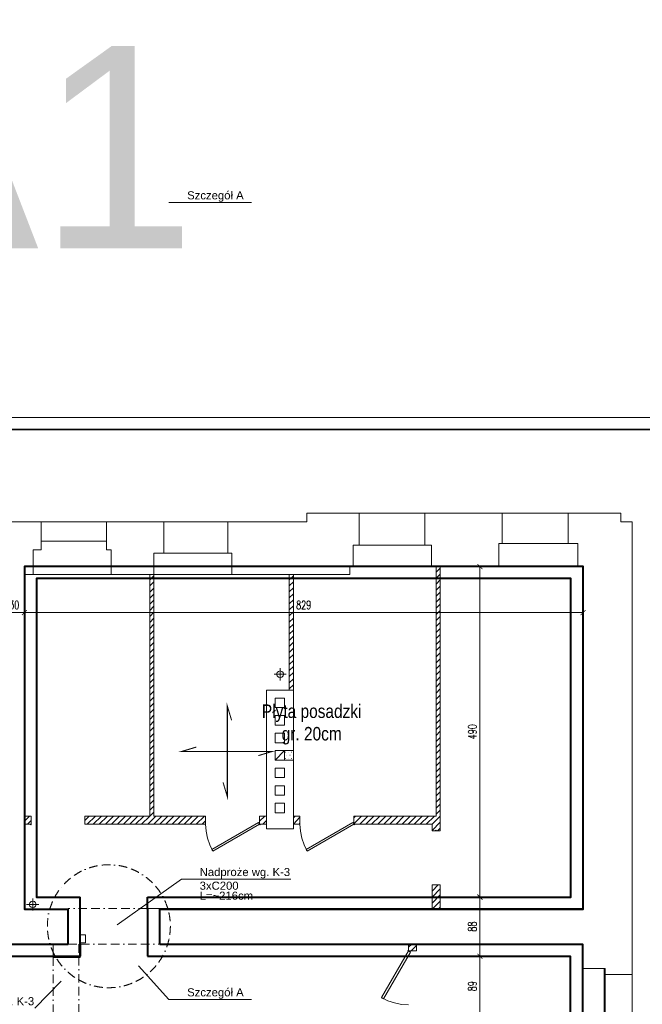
# Model space of a CAD drawing. Header units: millimetres. Extents: x -35363 to 17197, y 5744 to 29461.
# Tile 8 of 29: x -24791 to -15555, y 14862 to 29461. Entities that reach past the tile are written whole.
import ezdxf

# ---------------------------------------------------------------- set-up
doc = ezdxf.new("R2010")
doc.units = ezdxf.units.MM
doc.linetypes.add('BORDERX2', pattern=[88.9, 25.4, -12.7, 25.4, -12.7, 0, -12.7])
doc.linetypes.add('CONTINOUS', pattern=[0])
for name, color, linetype, lineweight in [('OPISY', 11, 'Continuous', 13), ('WB-OPISY', 11, 'Continuous', 13), ('WB-RAMKA_TABELKA', 33, 'Continuous', 35), ('WB_WYMIARY', 7, 'Continuous', 5), ('WB_ŻELBET', 4, 'Continuous', 40)]:
    doc.layers.add(name, color=color, linetype=linetype, lineweight=lineweight)
doc.layers.add('WB-KARTKA', color=251, linetype='Continuous', lineweight=13, plot=False)
doc.styles.add('Arial', font='txt')
doc.styles.add('Arial1', font='txt')
doc.styles.add('Romans-wymiar', font='romans.shx', dxfattribs={"width": 0.7})
doc.dimstyles.new('1-  50', dxfattribs={"dimtxt": 125, "dimasz": 75, "dimexe": 50, "dimexo": 10, "dimgap": 50, "dimtad": 1, "dimdec": 0, "dimlfac": 0.1, "dimzin": 9, "dimtxsty": 'Romans-wymiar', "dimblk": 'ARCHTICK', "dimcen": -100, "dimclrd": 256, "dimclre": 256, "dimclrt": 256, "dimazin": 2, "dimtfac": 1, "dimtdec": 0, "dimtmove": 2, "dimatfit": 3, "dimfxl": 0, "dimlwd": -1, "dimlwe": -1, "dimarcsym": 0})

# ---------------------------------------------------------------- blocks, each defined once
blk = doc.blocks.new('Format A1 - wpiecie poziome')
at = {"layer": 'WB-KARTKA', "linetype": 'Continuous'}
blk.add_lwpolyline([(-841, 0), (-841, 594), (0, 594), (0, 0)], close=True, dxfattribs=at)
at = {"layer": 'WB-RAMKA_TABELKA', "linetype": 'Continuous'}
blk.add_lwpolyline([(-816, 6), (-816, 297), (-835, 297), (-835, 588), (-6, 588), (-6, 6), (-816, 6)], dxfattribs=at)
blk = doc.blocks.new('_ArchTick')
at = {"color": 0, "linetype": 'ByBlock', "const_width": 0.15}
blk.add_lwpolyline([(-0.5, -0.5), (0.5, 0.5)], dxfattribs=at)
blk = doc.blocks.new('*D195')
at = {"layer": 'Defpoints', "color": 0}
for p in [(-24721, 21353), (-25022, 21261), (-24721, 20670)]:
    blk.add_point(p, dxfattribs=at)
at = {"layer": 'WB_WYMIARY', "linetype": 'Continuous'}
for p, q in [((-25022, 20870), (-25022, 20620)), ((-24721, 20870), (-24721, 20620)), ((-25022, 20670), (-24721, 20670))]:
    blk.add_line(p, q, dxfattribs=at)
at = {"layer": 'WB_WYMIARY', "linetype": 'ByBlock', "xscale": 75, "yscale": 75, "zscale": 75, "rotation": 180}
blk.add_blockref('_ArchTick', (-25022, 20670), dxfattribs=at)
at = {"layer": 'WB_WYMIARY', "linetype": 'ByBlock', "xscale": 75, "yscale": 75, "zscale": 75}
blk.add_blockref('_ArchTick', (-24721, 20670), dxfattribs=at)
at = {"layer": 'WB_WYMIARY', "insert": (-24871, 20783), "char_height": 125, "attachment_point": 5, "style": 'Romans-wymiar'}
blk.add_mtext('30', dxfattribs=at)
blk = doc.blocks.new('*D196')
at = {"layer": 'Defpoints', "color": 0}
for p in [(-24721, 21353), (-16434, 21353), (-16434, 20670)]:
    blk.add_point(p, dxfattribs=at)
at = {"layer": 'WB_WYMIARY', "linetype": 'Continuous'}
for p, q in [((-24721, 20870), (-24721, 20620)), ((-16434, 20870), (-16434, 20620)), ((-24721, 20670), (-16434, 20670))]:
    blk.add_line(p, q, dxfattribs=at)
at = {"layer": 'WB_WYMIARY', "linetype": 'ByBlock', "xscale": 75, "yscale": 75, "zscale": 75, "rotation": 180}
blk.add_blockref('_ArchTick', (-24721, 20670), dxfattribs=at)
at = {"layer": 'WB_WYMIARY', "linetype": 'ByBlock', "xscale": 75, "yscale": 75, "zscale": 75}
blk.add_blockref('_ArchTick', (-16434, 20670), dxfattribs=at)
at = {"layer": 'WB_WYMIARY', "insert": (-20578, 20783), "char_height": 125, "attachment_point": 5, "style": 'Romans-wymiar'}
blk.add_mtext('829', dxfattribs=at)
blk = doc.blocks.new('*D203')
at = {"layer": 'Defpoints', "color": 0}
for p in [(-16444, 15755), (-23731, 14685), (-16444, 13722)]:
    blk.add_point(p, dxfattribs=at)
at = {"layer": 'WB_WYMIARY', "linetype": 'Continuous'}
for p, q in [((-23731, 13922), (-23731, 13672)), ((-16444, 13922), (-16444, 13672)), ((-23731, 13722), (-16444, 13722))]:
    blk.add_line(p, q, dxfattribs=at)
at = {"layer": 'WB_WYMIARY', "linetype": 'ByBlock', "xscale": 75, "yscale": 75, "zscale": 75, "rotation": 180}
blk.add_blockref('_ArchTick', (-23731, 13722), dxfattribs=at)
at = {"layer": 'WB_WYMIARY', "linetype": 'ByBlock', "xscale": 75, "yscale": 75, "zscale": 75}
blk.add_blockref('_ArchTick', (-16444, 13722), dxfattribs=at)
at = {"layer": 'WB_WYMIARY', "insert": (-20088, 13834), "char_height": 125, "attachment_point": 5, "style": 'Romans-wymiar'}
blk.add_mtext('729', dxfattribs=at)
blk = doc.blocks.new('*D206')
at = {"layer": 'Defpoints', "color": 0}
for p in [(-22893, 15575), (-17964, 15575), (-23731, 14685)]:
    blk.add_point(p, dxfattribs=at)
at = {"layer": 'WB_WYMIARY', "linetype": 'Continuous'}
for p, q in [((-18164, 15575), (-17914, 15575)), ((-17964, 14685), (-17964, 15575)), ((-18164, 14685), (-17914, 14685))]:
    blk.add_line(p, q, dxfattribs=at)
at = {"layer": 'WB_WYMIARY', "linetype": 'ByBlock', "xscale": 75, "yscale": 75, "zscale": 75}
for p, rotation in [((-17964, 15575), 90), ((-17964, 14685), 270)]:
    blk.add_blockref('_ArchTick', p, dxfattribs=dict(at, rotation=rotation))
at = {"layer": 'WB_WYMIARY', "insert": (-18076, 15130), "char_height": 125, "attachment_point": 5, "rotation": 90, "style": 'Romans-wymiar'}
blk.add_mtext('89', dxfattribs=at)
blk = doc.blocks.new('*D207')
at = {"layer": 'Defpoints', "color": 0}
for p in [(-22893, 16452), (-17964, 16452), (-22893, 15575)]:
    blk.add_point(p, dxfattribs=at)
at = {"layer": 'WB_WYMIARY', "linetype": 'Continuous'}
for p, q in [((-18164, 16452), (-17914, 16452)), ((-17964, 15575), (-17964, 16452)), ((-18164, 15575), (-17914, 15575))]:
    blk.add_line(p, q, dxfattribs=at)
at = {"layer": 'WB_WYMIARY', "linetype": 'ByBlock', "xscale": 75, "yscale": 75, "zscale": 75}
for p, rotation in [((-17964, 16452), 90), ((-17964, 15575), 270)]:
    blk.add_blockref('_ArchTick', p, dxfattribs=dict(at, rotation=rotation))
at = {"layer": 'WB_WYMIARY', "insert": (-18076, 16014), "char_height": 125, "attachment_point": 5, "rotation": 90, "style": 'Romans-wymiar'}
blk.add_mtext('88', dxfattribs=at)
blk = doc.blocks.new('*D208')
at = {"layer": 'Defpoints', "color": 0}
for p in [(-17964, 21353), (-16434, 21353), (-22893, 16452)]:
    blk.add_point(p, dxfattribs=at)
at = {"layer": 'WB_WYMIARY', "linetype": 'Continuous'}
for p, q in [((-17764, 21353), (-18014, 21353)), ((-17964, 16452), (-17964, 21353)), ((-18164, 16452), (-17914, 16452))]:
    blk.add_line(p, q, dxfattribs=at)
at = {"layer": 'WB_WYMIARY', "linetype": 'ByBlock', "xscale": 75, "yscale": 75, "zscale": 75}
for p, rotation in [((-17964, 21353), 90), ((-17964, 16452), 270)]:
    blk.add_blockref('_ArchTick', p, dxfattribs=dict(at, rotation=rotation))
at = {"layer": 'WB_WYMIARY', "insert": (-18076, 18903), "char_height": 125, "attachment_point": 5, "rotation": 90, "style": 'Romans-wymiar'}
blk.add_mtext('490', dxfattribs=at)

msp = doc.modelspace()

# ---------------------------------------------------------------- linework, layer by layer
at = {"color": 7, "linetype": 'Continuous', "lineweight": 9}
for p, q in [((-18782.81, 22143.52), (-19753.95, 22143.52)), ((-19753.95, 22143.52), (-19753.95, 21692.86)), ((-17633.95, 22143.52), (-18782.81, 22143.52)), ((-18782.81, 22143.52), (-18782.81, 21692.86)), ((-16653.29, 22143.52), (-17633.95, 22143.52)), ((-17633.95, 22143.52), (-17633.95, 21692.86)), ((-16653.29, 22143.52), (-16653.29, 21692.86)), ((-24473.17, 22013.4), (-26989.88, 22013.4)), ((-23502.03, 22013.4), (-24473.17, 22013.4)), ((-24473.17, 22013.4), (-24473.17, 21753.16)), ((-22651.5, 22013.4), (-23502.03, 22013.4)), ((-23502.03, 22013.4), (-23502.03, 21753.16)), ((-21702.57, 22013.4), (-22651.5, 22013.4)), ((-22651.5, 22013.4), (-22651.5, 21572.27)), ((-21702.57, 22013.4), (-21702.57, 21572.27)), ((-24473.17, 21730.95), (-24473.17, 21753.16)), ((-23502.03, 21730.95), (-23502.03, 21753.16)), ((-24473.17, 21730.95), (-23502.03, 21730.95)), ((-19842.81, 21353.27), (-19842.81, 21670.65)), ((-19753.95, 21670.65), (-19842.81, 21670.65)), ((-19753.95, 21670.65), (-19753.95, 21692.86)), ((-19753.95, 21670.65), (-18782.81, 21670.65)), ((-18782.81, 21670.65), (-18782.81, 21692.86)), ((-18782.81, 21670.65), (-18681.26, 21670.65)), ((-18681.26, 21670.65), (-18681.26, 21353.27)), ((-16653.29, 21692.86), (-17633.95, 21692.86)), ((-16513.65, 21692.86), (-16653.29, 21692.86)), ((-22651.5, 21553.22), (-22800.66, 21553.22)), ((-22800.66, 21553.22), (-22800.66, 21232.67)), ((-22651.5, 21572.27), (-22651.5, 21553.22)), ((-22651.5, 21553.22), (-21702.57, 21553.22)), ((-21702.57, 21572.27), (-21702.57, 21553.22)), ((-19893.59, 21232.67), (-19893.59, 21353.27)), ((-19893.59, 21353.27), (-19842.81, 21353.27)), ((-19842.81, 21353.27), (-18681.26, 21353.27)), ((-18681.26, 21353.27), (-17681.56, 21353.27)), ((-18611.44, 21353.27), (-18611.44, 17652.79)), ((-18554.31, 21331.05), (-18611.44, 21270.76)), ((-18554.31, 21353.27), (-18554.31, 17433.81)), ((-16513.65, 21353.27), (-17681.56, 21353.27)), ((-16434.31, 21353.27), (-16434.31, 16284.95)), ((-24720.72, 21232.67), (-24720.72, 16272.25)), ((-23432.21, 21232.67), (-24590.6, 21232.67)), ((-23432.21, 21232.67), (-22800.66, 21232.67)), ((-22860.96, 21232.67), (-22860.96, 17652.79)), ((-22800.66, 21213.63), (-22860.96, 21153.33)), ((-21642.27, 21232.67), (-22800.66, 21232.67)), ((-22800.66, 21232.67), (-22800.66, 17652.79)), ((-21642.27, 21232.67), (-19893.59, 21232.67)), ((-20791.73, 21232.67), (-20791.73, 19522.07)), ((-20731.44, 21216.8), (-20791.73, 21156.5)), ((-20731.44, 21232.67), (-20731.44, 19522.07)), ((-18554.31, 21242.19), (-18611.44, 21181.89)), ((-22800.66, 21124.77), (-22860.96, 21064.47)), ((-22800.66, 21032.73), (-22860.96, 20972.43)), ((-20731.44, 21127.94), (-20791.73, 21067.64)), ((-20731.44, 21039.08), (-20791.73, 20978.78)), ((-18554.31, 21153.33), (-18611.44, 21093.03)), ((-18554.31, 21061.29), (-18611.44, 21004.17)), ((-22800.66, 20943.87), (-22860.96, 20883.57)), ((-20731.44, 20947.04), (-20791.73, 20886.74)), ((-18554.31, 20972.43), (-18611.44, 20912.13)), ((-18554.31, 20883.57), (-18611.44, 20823.27)), ((-22860.96, 20867.7), (-22860.96, 20766.14)), ((-22860.96, 20867.7), (-22860.96, 20766.14)), ((-22800.66, 20855.01), (-22860.96, 20794.71)), ((-22800.66, 20762.97), (-22860.96, 20702.67)), ((-22800.66, 20816.92), (-22800.66, 20867.7)), ((-22800.66, 20816.92), (-22800.66, 20867.7)), ((-20791.73, 20816.92), (-20791.73, 20867.7)), ((-20791.73, 20816.92), (-20791.73, 20867.7)), ((-20731.44, 20858.18), (-20791.73, 20797.88)), ((-20731.44, 20769.32), (-20791.73, 20709.02)), ((-20731.44, 20816.92), (-20731.44, 20867.7)), ((-20731.44, 20816.92), (-20731.44, 20867.7)), ((-18611.44, 20816.92), (-18611.44, 20766.14)), ((-18611.44, 20816.92), (-18611.44, 20766.14)), ((-18554.31, 20794.71), (-18611.44, 20734.41)), ((-18554.31, 20816.92), (-18554.31, 20766.14)), ((-18554.31, 20816.92), (-18554.31, 20766.14)), ((-16434.31, 20816.92), (-16434.31, 20867.7)), ((-22800.66, 20674.11), (-22860.96, 20613.81)), ((-22800.66, 20585.25), (-22860.96, 20524.95)), ((-20731.44, 20680.46), (-20791.73, 20620.16)), ((-20731.44, 20588.42), (-20791.73, 20528.12)), ((-18554.31, 20702.67), (-18611.44, 20642.37)), ((-18554.31, 20613.81), (-18611.44, 20553.51)), ((-22800.66, 20496.38), (-22860.96, 20436.08)), ((-20731.44, 20499.56), (-20791.73, 20439.26)), ((-18554.31, 20524.95), (-18611.44, 20464.65)), ((-22800.66, 20404.35), (-22860.96, 20344.05)), ((-22800.66, 20315.49), (-22860.96, 20255.19)), ((-20731.44, 20410.7), (-20791.73, 20350.4)), ((-20731.44, 20318.66), (-20791.73, 20258.36)), ((-18554.31, 20432.91), (-18611.44, 20375.79)), ((-18554.31, 20344.05), (-18611.44, 20283.75)), ((-22800.66, 20226.62), (-22860.96, 20166.32)), ((-20731.44, 20229.8), (-20791.73, 20169.5)), ((-18554.31, 20255.19), (-18611.44, 20194.89)), ((-18554.31, 20166.32), (-18611.44, 20106.02)), ((-22800.66, 20134.59), (-22860.96, 20074.29)), ((-22800.66, 20045.73), (-22860.96, 19985.43)), ((-20731.44, 20140.94), (-20791.73, 20080.64)), ((-20731.44, 20048.9), (-20791.73, 19991.77)), ((-18554.31, 20074.29), (-18611.44, 20013.99)), ((-22800.66, 19956.86), (-22860.96, 19896.56)), ((-22800.66, 19864.83), (-22860.96, 19807.7)), ((-20731.44, 19960.04), (-20791.73, 19899.74)), ((-20731.44, 19871.17), (-20791.73, 19810.88)), ((-18554.31, 19985.43), (-18611.44, 19925.13)), ((-18554.31, 19896.56), (-18611.44, 19836.26)), ((-15704.37, 18922.25), (-15704.37, 19902.91)), ((-22800.66, 19775.97), (-22860.96, 19715.67)), ((-20731.44, 19782.31), (-20791.73, 19722.01)), ((-18554.31, 19804.53), (-18611.44, 19747.4)), ((-18554.31, 19715.67), (-18611.44, 19655.37)), ((-22800.66, 19687.1), (-22860.96, 19626.8)), ((-22800.66, 19598.24), (-22860.96, 19537.94)), ((-20731.44, 19690.28), (-20791.73, 19629.98)), ((-20731.44, 19601.41), (-20791.73, 19541.11)), ((-18554.31, 19626.8), (-18611.44, 19566.5)), ((-22800.66, 19506.2), (-22860.96, 19445.91)), ((-22800.66, 19417.34), (-22860.96, 19357.04)), ((-18554.31, 19537.94), (-18611.44, 19477.64)), ((-18554.31, 19445.91), (-18611.44, 19385.61)), ((-22800.66, 19328.48), (-22860.96, 19268.18)), ((-21001.2, 19401.47), (-20861.56, 19401.47)), ((-21001.2, 19401.47), (-21001.2, 19261.83)), ((-20861.56, 19261.83), (-20861.56, 19401.47)), ((-18554.31, 19357.04), (-18611.44, 19296.74)), ((-22800.66, 19236.44), (-22860.96, 19179.32)), ((-22800.66, 19147.58), (-22860.96, 19087.28)), ((-21001.2, 19261.83), (-20861.56, 19261.83)), ((-21001.2, 19144.41), (-20861.56, 19144.41)), ((-21001.2, 19001.59), (-21001.2, 19144.41)), ((-20861.56, 19144.41), (-20861.56, 19001.59)), ((-18554.31, 19268.18), (-18611.44, 19207.88)), ((-18554.31, 19176.14), (-18611.44, 19115.85)), ((-22800.66, 19058.72), (-22860.96, 18998.42)), ((-21001.2, 19001.59), (-20861.56, 19001.59)), ((-18554.31, 19087.28), (-18611.44, 19026.98)), ((-18554.31, 18998.42), (-18611.44, 18938.12)), ((-22800.66, 18969.86), (-22860.96, 18909.56)), ((-22800.66, 18877.82), (-22860.96, 18817.52)), ((-21001.2, 18884.17), (-20861.56, 18884.17)), ((-21001.2, 18884.17), (-21001.2, 18741.35)), ((-20861.56, 18741.35), (-20861.56, 18884.17)), ((-18554.31, 18909.56), (-18611.44, 18849.26)), ((-15704.37, 17322.73), (-15704.37, 18922.25)), ((-22800.66, 18788.96), (-22860.96, 18728.66)), ((-22800.66, 18700.1), (-22860.96, 18639.8)), ((-21001.2, 18741.35), (-20861.56, 18741.35)), ((-18554.31, 18817.52), (-18611.44, 18757.22)), ((-18554.31, 18728.66), (-18611.44, 18668.36)), ((-22800.66, 18608.06), (-22860.96, 18550.94)), ((-21001.2, 18623.93), (-20861.56, 18623.93)), ((-21001.2, 18484.29), (-21001.2, 18623.93)), ((-20861.56, 18623.93), (-20861.56, 18484.29)), ((-20852.03, 18601.71), (-20848.86, 18601.71)), ((-20829.82, 18554.11), (-20826.64, 18554.11)), ((-20804.43, 18601.71), (-20801.26, 18601.71)), ((-20782.21, 18554.11), (-20779.04, 18554.11)), ((-20756.82, 18601.71), (-20753.65, 18601.71)), ((-20734.61, 18554.11), (-20731.44, 18554.11)), ((-18554.31, 18639.8), (-18611.44, 18579.5)), ((-18554.31, 18547.76), (-18611.44, 18487.46)), ((-22800.66, 18519.2), (-22860.96, 18458.9)), ((-22800.66, 18430.34), (-22860.96, 18370.04)), ((-21001.2, 18484.29), (-20861.56, 18484.29)), ((-20861.56, 18484.29), (-20731.44, 18484.29)), ((-20852.03, 18506.5), (-20848.86, 18506.5)), ((-20804.43, 18506.5), (-20801.26, 18506.5)), ((-20756.82, 18506.5), (-20753.65, 18506.5)), ((-18554.31, 18458.9), (-18611.44, 18398.6)), ((-22800.66, 18341.47), (-22860.96, 18281.17)), ((-22800.66, 18249.44), (-22860.96, 18189.14)), ((-21001.2, 18363.69), (-20861.56, 18363.69)), ((-21001.2, 18363.69), (-21001.2, 18224.05)), ((-20861.56, 18224.05), (-20861.56, 18363.69)), ((-18554.31, 18370.04), (-18611.44, 18309.74)), ((-18554.31, 18278), (-18611.44, 18220.88)), ((-22800.66, 18160.58), (-22860.96, 18100.28)), ((-21001.2, 18224.05), (-20861.56, 18224.05)), ((-21001.2, 18103.45), (-20861.56, 18103.45)), ((-21001.2, 17963.81), (-21001.2, 18103.45)), ((-20861.56, 18103.45), (-20861.56, 17963.81)), ((-18554.31, 18189.14), (-18611.44, 18128.84)), ((-22800.66, 18071.71), (-22860.96, 18011.41)), ((-22800.66, 17979.68), (-22860.96, 17922.55)), ((-22800.66, 17859.08), (-22800.66, 17957.46)), ((-21001.2, 17963.81), (-20861.56, 17963.81)), ((-18554.31, 18100.28), (-18611.44, 18039.98)), ((-18554.31, 18011.41), (-18611.44, 17951.11)), ((-22800.66, 17890.82), (-22860.96, 17830.52)), ((-20861.56, 17843.21), (-20861.56, 17703.57)), ((-18554.31, 17919.38), (-18611.44, 17859.08)), ((-18554.31, 17830.52), (-18611.44, 17770.22)), ((-22800.66, 17801.95), (-22860.96, 17741.65)), ((-22800.66, 17713.09), (-22860.96, 17652.79)), ((-18554.31, 17741.65), (-18611.44, 17681.35)), ((-24622.33, 17652.79), (-24720.72, 17652.79)), ((-24644.55, 17652.79), (-24720.72, 17576.62)), ((-24622.33, 17532.19), (-24720.72, 17532.19)), ((-24622.33, 17586.14), (-24673.11, 17532.19)), ((-24622.33, 17652.79), (-24622.33, 17532.19)), ((-22860.96, 17652.79), (-23822.57, 17652.79)), ((-23759.1, 17652.79), (-23822.57, 17589.32)), ((-23822.57, 17652.79), (-23822.57, 17532.19)), ((-22032.63, 17532.19), (-23822.57, 17532.19)), ((-23667.06, 17652.79), (-23787.66, 17532.19)), ((-23578.2, 17652.79), (-23698.8, 17532.19)), ((-23489.34, 17652.79), (-23609.94, 17532.19)), ((-23400.48, 17652.79), (-23517.9, 17532.19)), ((-23308.44, 17652.79), (-23429.04, 17532.19)), ((-23219.58, 17652.79), (-23340.18, 17532.19)), ((-23130.72, 17652.79), (-23251.32, 17532.19)), ((-23038.68, 17652.79), (-23159.28, 17532.19)), ((-22949.82, 17652.79), (-23070.42, 17532.19)), ((-23060.9, 17652.79), (-22959.34, 17652.79)), ((-23060.9, 17652.79), (-22959.34, 17652.79)), ((-23010.12, 17532.19), (-23060.9, 17532.19)), ((-23010.12, 17532.19), (-23060.9, 17532.19)), ((-22860.96, 17652.79), (-22981.56, 17532.19)), ((-22772.09, 17652.79), (-22889.52, 17532.19)), ((-22800.66, 17621.05), (-22829.22, 17592.49)), ((-22032.63, 17652.79), (-22800.66, 17652.79)), ((-22680.06, 17652.79), (-22800.66, 17532.19)), ((-22591.2, 17652.79), (-22711.79, 17532.19)), ((-22502.33, 17652.79), (-22622.93, 17532.19)), ((-22410.3, 17652.79), (-22530.9, 17532.19)), ((-22321.44, 17652.79), (-22442.03, 17532.19)), ((-22232.57, 17652.79), (-22353.17, 17532.19)), ((-22143.71, 17652.79), (-22261.14, 17532.19)), ((-22051.67, 17652.79), (-22172.27, 17532.19)), ((-22032.63, 17582.97), (-22083.41, 17532.19)), ((-22032.63, 17532.19), (-22032.63, 17652.79)), ((-21131.32, 17652.79), (-21232.87, 17652.79)), ((-21232.87, 17532.19), (-21232.87, 17652.79)), ((-21153.53, 17652.79), (-21232.87, 17576.62)), ((-21131.32, 17532.19), (-21232.87, 17532.19)), ((-21131.32, 17586.14), (-21185.27, 17532.19)), ((-20706.05, 17652.79), (-20731.44, 17627.4)), ((-20633.05, 17652.79), (-20731.44, 17652.79)), ((-20633.05, 17636.92), (-20731.44, 17535.37)), ((-20633.05, 17532.19), (-20731.44, 17532.19)), ((-20633.05, 17548.06), (-20645.75, 17532.19)), ((-20633.05, 17652.79), (-20633.05, 17532.19)), ((-19719.04, 17652.79), (-19833.29, 17538.54)), ((-19807.9, 17652.79), (-19833.29, 17627.4)), ((-18611.44, 17652.79), (-19833.29, 17652.79)), ((-19833.29, 17652.79), (-19833.29, 17532.19)), ((-18671.73, 17532.19), (-19833.29, 17532.19)), ((-19627, 17652.79), (-19747.6, 17532.19)), ((-19538.14, 17652.79), (-19658.74, 17532.19)), ((-19449.28, 17652.79), (-19569.88, 17532.19)), ((-19360.42, 17652.79), (-19477.84, 17532.19)), ((-19268.38, 17652.79), (-19388.98, 17532.19)), ((-19179.52, 17652.79), (-19300.12, 17532.19)), ((-19090.66, 17652.79), (-19208.08, 17532.19)), ((-18998.62, 17652.79), (-19119.22, 17532.19)), ((-18909.76, 17652.79), (-19030.36, 17532.19)), ((-18820.9, 17652.79), (-18941.5, 17532.19)), ((-18728.86, 17652.79), (-18849.46, 17532.19)), ((-18640, 17652.79), (-18760.6, 17532.19)), ((-18554.31, 17649.62), (-18671.73, 17532.19)), ((-18554.31, 17560.76), (-18671.73, 17440.16)), ((-18671.73, 17532.19), (-18671.73, 17433.81)), ((-18554.31, 17433.81), (-18671.73, 17433.81)), ((-18554.31, 17471.89), (-18592.39, 17433.81)), ((-15704.37, 16443.63), (-15704.37, 17322.73)), ((-18582.87, 16634.05), (-18671.73, 16542.01)), ((-18671.73, 16634.05), (-18668.56, 16634.05)), ((-18671.73, 16634.05), (-18671.73, 16284.95)), ((-18554.31, 16634.05), (-18671.73, 16634.05)), ((-18554.31, 16573.75), (-18671.73, 16453.15)), ((-18554.31, 16634.05), (-18554.31, 16284.95)), ((-18554.31, 16453.15), (-18554.31, 16503.93)), ((-18554.31, 16453.15), (-18554.31, 16503.93)), ((-18554.31, 16484.89), (-18671.73, 16364.29)), ((-18671.73, 16453.15), (-18671.73, 16405.55)), ((-18554.31, 16392.85), (-18662.21, 16284.95)), ((-15704.37, 15304.29), (-15704.37, 16443.63)), ((-24720.72, 16272.25), (-24072.39, 16272.25)), ((-22892.69, 16284.95), (-16434.31, 16284.95)), ((-18554.31, 16303.99), (-18573.35, 16284.95)), ((-19024.01, 15653.39), (-19024.01, 15754.95)), ((-18976.41, 15754.95), (-19024.01, 15707.34)), ((-19024.01, 15653.39), (-18903.41, 15653.39)), ((-18903.41, 15735.91), (-18985.93, 15653.39)), ((-18903.41, 15653.39), (-18903.41, 15754.95)), ((-16443.83, 14225.25), (-16443.83, 15393.15)), ((-16123.29, 14225.25), (-16123.29, 15393.15)), ((-16104.25, 14225.25), (-16104.25, 15393.15)), ((-15704.37, 15304.29), (-16104.25, 15304.29)), ((-15704.37, 14342.67), (-15704.37, 15304.29))]:
    msp.add_line(p, q, dxfattribs=at)
at = {"color": 7, "linetype": 'Continuous', "lineweight": 5}
for p, q in [((-20839.34, 19756.92), (-21017.06, 19756.92)), ((-20928.2, 19845.79), (-20928.2, 19664.89)), ((-24596.94, 16430.94), (-24596.94, 16253.21)), ((-24508.08, 16342.07), (-24688.98, 16342.07))]:
    msp.add_line(p, q, dxfattribs=at)
at = {"color": 7, "linetype": 'Continuous', "lineweight": 20}
for p, q in [((-24622.33, 17532.19), (-24622.33, 17582.97)), ((-23822.57, 17532.19), (-23822.57, 17582.97)), ((-22032.63, 17532.19), (-22032.63, 17582.97)), ((-21232.87, 17532.19), (-21232.87, 17582.97)), ((-20633.05, 17532.19), (-20633.05, 17582.97)), ((-19833.29, 17532.19), (-19833.29, 17582.97)), ((-18611.44, 17433.81), (-18563.83, 17433.81)), ((-18611.44, 16634.05), (-18563.83, 16634.05)), ((-19024.01, 15653.39), (-18973.23, 15653.39))]:
    msp.add_line(p, q, dxfattribs=at)
at = {"color": 7, "linetype": 'Continuous', "lineweight": 9}
for points in [[(-19753.95, 22143.52), (-20531.5, 22143.52), (-20531.5, 22013.4), (-21702.57, 22013.4)], [(-15704.37, 19902.91), (-15704.37, 22013.4), (-15872.57, 22013.4), (-15872.57, 22143.52), (-16653.29, 22143.52)], [(-24720.72, 21232.67), (-24590.6, 21232.67), (-24590.6, 21600.83), (-24473.17, 21600.83), (-24473.17, 21730.95)], [(-23502.03, 21730.95), (-23502.03, 21600.83), (-23432.21, 21600.83), (-23432.21, 21232.67)], [(-17681.56, 21353.27), (-17681.56, 21692.86), (-17633.95, 21692.86)], [(-16434.31, 21353.27), (-16513.65, 21353.27), (-16513.65, 21692.86)], [(-21702.57, 21553.22), (-21642.27, 21553.22), (-21642.27, 21232.67)], [(-21001.2, 18484.29), (-20861.56, 18623.93), (-20731.44, 18623.93)], [(-20861.56, 17703.57), (-21001.2, 17703.57), (-21001.2, 17843.21), (-20861.56, 17843.21)], [(-22032.63, 17532.19), (-22026.29, 17427.46), (-22004.07, 17325.91), (-21972.33, 17227.52), (-21924.73, 17132.31)], [(-20633.05, 17532.19), (-20626.7, 17427.46), (-20604.49, 17325.91), (-20572.75, 17227.52), (-20525.15, 17132.31)], [(-23892.39, 15555.01), (-23892.39, 15773.99), (-23813.05, 15773.99), (-23813.05, 15894.59), (-23892.39, 15894.59), (-23892.39, 16272.25)], [(-22892.69, 16284.95), (-22892.69, 15754.95)], [(-25330.06, 15754.95), (-24292.27, 15754.95), (-24292.27, 15555.01), (-23892.39, 15555.01)], [(-22712.69, 15754.95), (-16443.83, 15754.95)], [(-16443.83, 15754.95), (-16443.83, 15393.15), (-16104.25, 15393.15), (-16104.25, 15304.29)], [(-19423.89, 14961.53), (-19328.68, 14913.93), (-19230.3, 14882.19), (-19125.57, 14859.98), (-19024.01, 14853.63)]]:
    msp.add_lwpolyline(points, dxfattribs=at)
at = {"color": 7, "linetype": 'Continuous', "lineweight": 5}
for points in [[(-20877.42, 19756.92), (-20883.77, 19731.53), (-20902.81, 19712.49), (-20928.2, 19706.14), (-20953.59, 19712.49), (-20972.63, 19731.53), (-20978.98, 19756.92), (-20972.63, 19782.31), (-20953.59, 19798.18), (-20928.2, 19804.53), (-20902.81, 19798.18), (-20883.77, 19782.31)], [(-24546.17, 16342.07), (-24555.69, 16316.68), (-24571.56, 16300.82), (-24596.94, 16291.29), (-24622.33, 16300.82), (-24641.38, 16316.68), (-24647.72, 16342.07), (-24641.38, 16367.46), (-24622.33, 16386.5), (-24596.94, 16392.85), (-24571.56, 16386.5), (-24555.69, 16367.46)]]:
    msp.add_lwpolyline(points, close=True, dxfattribs=at)
at = {"color": 7, "linetype": 'Continuous', "lineweight": 9}
for points in [[(-21131.32, 19522.07), (-21131.32, 17462.37), (-20731.44, 17462.37), (-20731.44, 19522.07)], [(-24631.85, 17529.02), (-24628.68, 17525.85), (-24625.51, 17522.67), (-24622.33, 17525.85), (-24622.33, 17532.19), (-24628.68, 17532.19)], [(-21232.87, 17532.19), (-21236.05, 17541.71), (-21248.74, 17557.58), (-21940.6, 17157.7), (-21931.08, 17141.83), (-21924.73, 17132.31)], [(-21232.87, 17529.02), (-21232.87, 17525.85), (-21226.53, 17522.67), (-21223.35, 17525.85), (-21223.35, 17532.19), (-21232.87, 17532.19)], [(-19833.29, 17532.19), (-19836.47, 17541.71), (-19849.16, 17557.58), (-20541.02, 17157.7), (-20531.5, 17141.83), (-20525.15, 17132.31)], [(-19833.29, 17529.02), (-19830.12, 17525.85), (-19826.94, 17522.67), (-19823.77, 17525.85), (-19823.77, 17532.19), (-19830.12, 17532.19)], [(-18617.78, 17443.33), (-18620.96, 17440.16), (-18624.13, 17436.98), (-18620.96, 17433.81), (-18614.61, 17433.81), (-18611.44, 17436.98), (-18614.61, 17440.16)], [(-19024.01, 15653.39), (-19014.49, 15650.22), (-18995.45, 15637.52), (-19395.33, 14945.67), (-19414.37, 14955.19), (-19423.89, 14961.53)], [(-19027.18, 15662.91), (-19030.36, 15662.91), (-19033.53, 15656.56), (-19030.36, 15653.39), (-19024.01, 15653.39), (-19024.01, 15662.91)]]:
    msp.add_lwpolyline(points, close=True, dxfattribs=at)
at = {"layer": 'OPISY', "linetype": 'Continuous'}
for p, q in [((-22575.96, 26752.04), (-21352.16, 26752.04)), ((-23343.38, 16042.51), (-22390.43, 16718.91)), ((-22390.43, 16718.91), (-20768, 16718.91)), ((-22575.96, 14935.48), (-23028.47, 15430.36)), ((-24564.26, 14802.97), (-24173.08, 15207.25)), ((-22575.96, 14935.48), (-21352.16, 14935.48))]:
    msp.add_line(p, q, dxfattribs=at)
at = {"layer": 'OPISY', "linetype": 'BORDERX2', "ltscale": 5}
for points in [[(-24072.39, 15754.95), (-22712.69, 15754.95), (-22712.69, 16284.95), (-24072.39, 16284.95)], [(-23911.44, 14542.61), (-24292.27, 14542.61), (-24292.27, 15754.95), (-23911.44, 15754.95)]]:
    msp.add_lwpolyline(points, close=True, dxfattribs=at)
msp.add_circle((-23467.63, 16019.95), 911.7, dxfattribs=at)
at = {"layer": 'WB-OPISY', "linetype": 'CONTINOUS', "const_width": 15}
for points in [[(-21647.26, 19073.27), (-21710.61, 19283.75), (-21710.61, 17942.06), (-21773.95, 18152.53)], [(-22170.97, 18676.25), (-22381.45, 18612.9), (-21039.76, 18612.9), (-21250.24, 18549.56)]]:
    msp.add_lwpolyline(points, dxfattribs=at)
at = {"layer": 'WB_ŻELBET'}
for p, q in [((-23892.39, 16272.25), (-23892.39, 16452.25)), ((-22892.69, 16272.25), (-22892.69, 16452.25)), ((-24072.39, 15754.95), (-24072.39, 16272.25)), ((-22712.69, 15754.95), (-22712.69, 16272.25)), ((-22892.69, 15754.95), (-22892.69, 15574.95))]:
    msp.add_line(p, q, dxfattribs=at)
for points in [[(-22712.69, 16272.25), (-16434.31, 16272.25), (-16434.31, 21353.27), (-24720.72, 21353.27), (-24720.72, 16272.25), (-24072.39, 16272.25)], [(-22892.69, 16452.25), (-16614.31, 16452.25), (-16614.31, 21173.27), (-24540.72, 21173.27), (-24540.72, 16452.25), (-23892.39, 16452.25)], [(-23892.39, 15754.95), (-23892.39, 16272.25)], [(-23892.39, 15754.95), (-23892.39, 16272.25)], [(-22892.69, 16272.25), (-22892.69, 15754.95)], [(-22892.69, 16272.25), (-22892.69, 15754.95)], [(-25150.06, 15754.95), (-24072.39, 15754.95)], [(-23892.39, 15574.95), (-23892.39, 15754.95), (-23892.39, 15754.95)], [(-23892.39, 15754.95), (-23892.39, 15574.95)], [(-22712.69, 15754.95), (-16443.83, 15754.95), (-16443.83, 8753.87), (-22930.78, 8753.87)], [(-25330.06, 15574.95), (-23892.39, 15574.95), (-23892.39, 15574.95)], [(-22892.69, 15574.95), (-16623.83, 15574.95), (-16623.83, 8933.87), (-22748.34, 8933.87)]]:
    msp.add_lwpolyline(points, dxfattribs=at)

# ---------------------------------------------------------------- block references
at = {"layer": 'WB-RAMKA_TABELKA', "linetype": 'Continuous', "xscale": 30, "yscale": 30, "zscale": 30}
msp.add_blockref('Format A1 - wpiecie poziome', (-10133.17, 5743.53), dxfattribs=at)

# ---------------------------------------------------------------- texts
at = {"layer": 'OPISY', "linetype": 'Continuous', "char_height": 120, "width": 10683.1775, "attachment_point": 1, "style": 'Arial'}
for s, insert in [('Szczegół A', (-22306.66, 26916.77)), ('Nadproże wg. K-3 ', (-22121.13, 16883.65)), ('3xC200', (-22121.13, 16681)), ('L=~216cm', (-22121.13, 16532.68)), ('Szczegół A', (-22306.66, 15100.21)), ('Nadproże wg. K-3 ', (-25917.39, 14967.7))]:
    msp.add_mtext(s, dxfattribs=dict(at, insert=insert))
at = {"layer": 'WB-OPISY', "linetype": 'Continuous', "insert": (-24740.54, 27571.79), "char_height": 3000, "width": 5705.7981, "attachment_point": 5, "style": 'Arial'}
msp.add_mtext('A1', dxfattribs=at)
at = {"layer": 'WB-OPISY', "linetype": 'CONTINOUS', "insert": (-20459.32, 19010.79), "char_height": 200, "attachment_point": 5, "style": 'Arial1'}
msp.add_mtext('{\\fArial Narrow|b0|i0|c238|p34;Płyta posadzki\\Pgr. 20cm}', dxfattribs=at)

# ---------------------------------------------------------------- dimensions: what is measured, and where the dimension line sits
at = {"layer": 'WB_WYMIARY'}
for base, p1, p2, picture, middle in [((-24720.72, 20670.22), (-25022.21, 21261.23), (-24720.72, 21353.27), '*D195', (-24871.47, 20782.72)), ((-16434.31, 20670.22), (-24720.72, 21353.27), (-16434.31, 21353.27), '*D196', (-20577.51, 20782.72)), ((-16443.83, 13721.6), (-23731.44, 14684.53), (-16443.83, 15754.95), '*D203', (-20087.63, 13834.1))]:
    dim = msp.add_linear_dim(base=base, p1=p1, p2=p2, dimstyle='1-  50', dxfattribs=at)
    dim.commit()
    dim.dimension.update_dxf_attribs({"geometry": picture, "text_midpoint": middle})
for base, p1, p2, picture, middle in [((-17963.78, 21353.27), (-22892.69, 16452.25), (-16434.31, 21353.27), '*D208', (-18076.28, 18902.76)), ((-17963.78, 16452.25), (-22892.69, 15574.95), (-22892.69, 16452.25), '*D207', (-18076.28, 16013.6)), ((-17963.78, 15574.95), (-23731.44, 14684.53), (-22892.69, 15574.95), '*D206', (-18076.28, 15129.74))]:
    dim = msp.add_linear_dim(base=base, p1=p1, p2=p2, angle=90, dimstyle='1-  50', dxfattribs=at)
    dim.commit()
    dim.dimension.update_dxf_attribs({"geometry": picture, "text_midpoint": middle})

doc.saveas('drawing.dxf')
